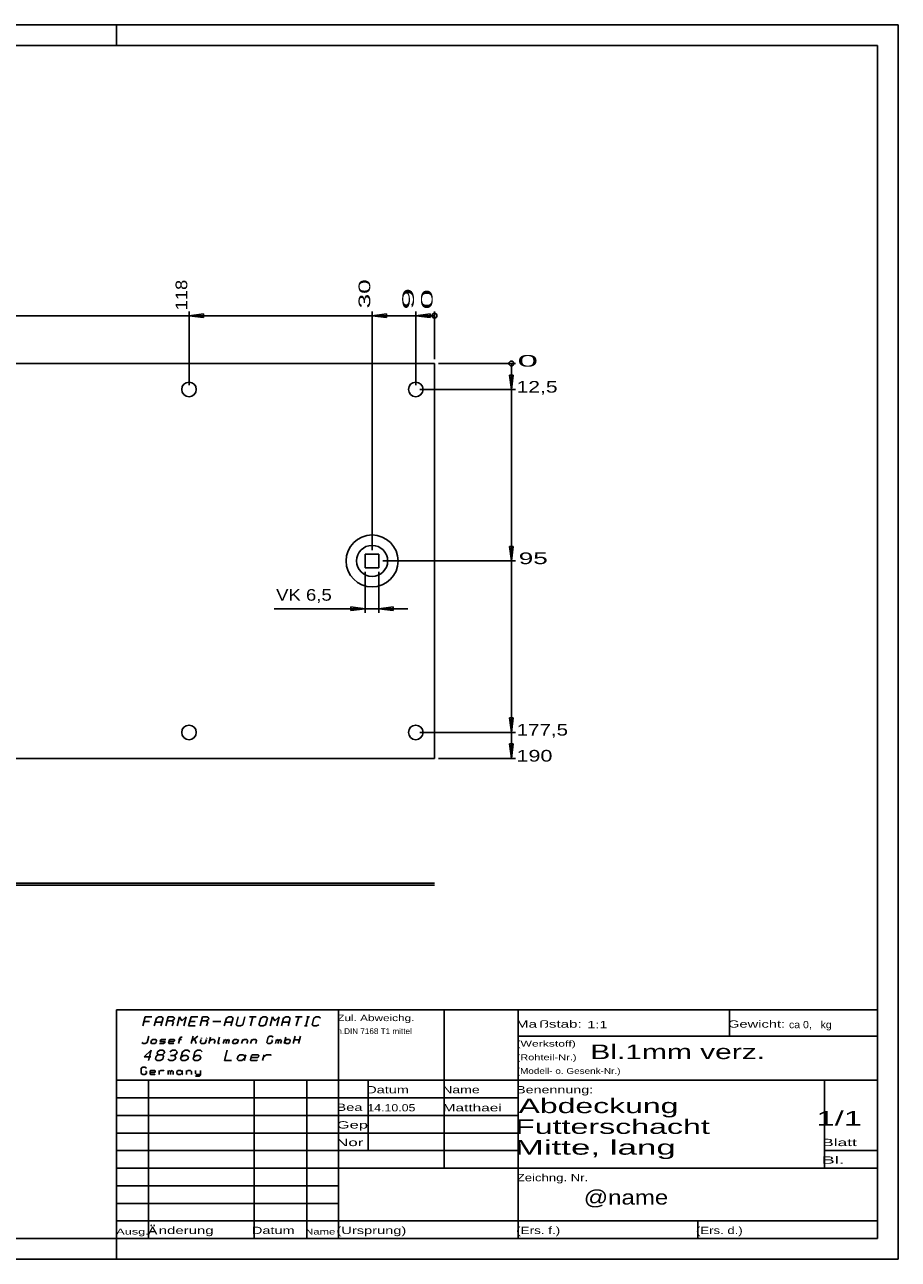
# Model space of a CAD drawing. Extents: x 0 to 840, y 0 to 594.
# Tile 2 of 2: x 420 to 840, y 0 to 594. Entities that reach past the tile are written whole.
import ezdxf

# ---------------------------------------------------------------- set-up
doc = ezdxf.new("R2010")
doc.units = 0
for name, color, linetype in [('1', 3, 'CONTINUOUS'), ('12', 3, 'CONTINUOUS'), ('13', 3, 'CONTINUOUS'), ('15', 3, 'CONTINUOUS'), ('2', 3, 'CONTINUOUS'), ('500', 3, 'CONTINUOUS'), ('501', 3, 'CONTINUOUS'), ('502', 3, 'CONTINUOUS'), ('503', 3, 'CONTINUOUS'), ('BEMASSUNG', 7, 'CONTINUOUS')]:
    doc.layers.add(name, color=color, linetype=linetype)
doc.styles.add('MTXPL_ARIAL', font='txt.shx', dxfattribs={"height": 0.2})
doc.styles.add('NORM', font='Norm')

# ---------------------------------------------------------------- blocks, each defined once
blk = doc.blocks.new('$DIM$0', base_point=(206.2, 341.25))
at = {"layer": 'BEMASSUNG', "color": 172, "linetype": 'CONTINUOUS'}
for p, q in [((210, 433), (210, 456)), ((216.94, 454.91), (210, 454)), ((244, 454), (210, 454)), ((210, 454), (216.94, 453.09)), ((216.94, 453.09), (216.94, 454.91)), ((244, 420.5), (244, 456)), ((250.94, 454.91), (244, 454)), ((359, 454), (244, 454)), ((244, 454), (250.94, 453.09)), ((250.94, 453.09), (250.94, 454.91)), ((359, 420.5), (359, 456)), ((365.94, 454.91), (359, 454)), ((499, 454), (359, 454)), ((359, 454), (365.94, 453.09)), ((365.94, 453.09), (365.94, 454.91)), ((499, 420.5), (499, 456)), ((505.94, 454.91), (499, 454)), ((587, 454), (499, 454)), ((499, 454), (505.94, 453.09)), ((505.94, 453.09), (505.94, 454.91)), ((587, 341.25), (587, 456)), ((593.94, 454.91), (587, 454)), ((608, 454), (587, 454)), ((587, 454), (593.94, 453.09)), ((593.94, 453.09), (593.94, 454.91)), ((608, 420.5), (608, 456)), ((614.94, 454.91), (608, 454)), ((617, 454), (608, 454)), ((608, 454), (614.94, 453.09)), ((614.94, 453.09), (614.94, 454.91)), ((617, 433), (617, 456))]:
    blk.add_line(p, q, dxfattribs=at)
blk.add_circle((617, 454), 1.17, dxfattribs=at)
at = {"layer": 'BEMASSUNG', "color": 212, "style": 'NORM'}
for s, width, p in [('407', 1.5, (209.13, 457.45)), ('373', 1.5, (243.13, 457.65)), ('258', 1.5, (358.13, 457.65)), ('118', 1.176, (498.13, 456.57)), ('30', 1.676, (586.13, 457.51)), ('9', 2.538, (607.13, 456.82)), ('0', 2.357, (616.13, 456.96))]:
    blk.add_text(s, height=5.6, rotation=90, dxfattribs=dict(at, width=width)).set_placement(p)
blk = doc.blocks.new('$DIM$1', base_point=(592.25, 237.6))
at = {"layer": 'BEMASSUNG', "color": 172, "linetype": 'CONTINUOUS'}
for p, q in [((619, 431), (656, 431)), ((654, 431), (654, 418.5)), ((653.09, 425.44), (654, 418.5)), ((654.91, 425.44), (653.09, 425.44)), ((654, 418.5), (654.91, 425.44)), ((610, 418.5), (656, 418.5)), ((654, 418.5), (654, 336)), ((653.09, 342.94), (654, 336)), ((654.91, 342.94), (653.09, 342.94)), ((654, 336), (654.91, 342.94)), ((592.25, 336), (656, 336)), ((654, 336), (654, 253.5)), ((653.09, 260.44), (654, 253.5)), ((654.91, 260.44), (653.09, 260.44)), ((654, 253.5), (654.91, 260.44)), ((610, 253.5), (656, 253.5)), ((654, 253.5), (654, 241)), ((653.09, 247.94), (654, 241)), ((654.91, 247.94), (653.09, 247.94)), ((654, 241), (654.91, 247.94)), ((619, 241), (656, 241))]:
    blk.add_line(p, q, dxfattribs=at)
blk.add_circle((654, 431), 1.17, dxfattribs=at)
at = {"layer": 'BEMASSUNG', "color": 212, "style": 'NORM'}
for s, width, p in [('0', 2.357, (656.96, 429.47)), ('12,5', 1.352, (656.49, 416.97)), ('95', 1.676, (657.51, 334.47)), ('177,5', 1.315, (656.55, 251.97)), ('190', 1.382, (656.44, 239.47))]:
    blk.add_text(s, height=5.6, dxfattribs=dict(at, width=width)).set_placement(p)
blk = doc.blocks.new('*X5')
at = {"layer": '502', "width": 1.534}
for s, style, p in [('Ä', 'MTXPL_ARIAL', (479.44, 12.17)), ('nderung', 'NORM', (484.45, 12.17))]:
    blk.add_text(s, height=3.5, dxfattribs=dict(at, style=style)).set_placement(p)
blk = doc.blocks.new('*X6')
at = {"layer": '502', "width": 1.556}
for s, style, p in [('Ma', 'NORM', (656.2, 111.46)), ('ß', 'MTXPL_ARIAL', (667.35, 111.46)), ('stab:', 'NORM', (672, 111.46))]:
    blk.add_text(s, height=3.5, dxfattribs=dict(at, style=style)).set_placement(p)

msp = doc.modelspace()

# ---------------------------------------------------------------- linework, layer by layer
at = {"layer": '1'}
for p, q in [((617, 431), (210, 431)), ((617, 241), (617, 431)), ((590.25, 339.25), (583.75, 339.25)), ((583.75, 339.25), (583.75, 332.75)), ((590.25, 332.75), (590.25, 339.25)), ((583.75, 332.75), (590.25, 332.75)), ((210, 241), (617, 241))]:
    msp.add_line(p, q, dxfattribs=at)
for centre in [(499, 418.5), (608, 418.5), (499, 253.5), (608, 253.5)]:
    msp.add_circle(centre, 3.5, dxfattribs=at)
at = {"layer": '12'}
for p, q in [((583.75, 311), (583.75, 330.75)), ((590.25, 311), (590.25, 330.75)), ((604.25, 313), (540, 313)), ((583.75, 313), (576.81, 313.91)), ((576.81, 312.09), (576.81, 313.91)), ((576.81, 312.09), (583.75, 313)), ((597.19, 313.91), (590.25, 313)), ((590.25, 313), (597.19, 312.09)), ((597.19, 313.91), (597.19, 312.09))]:
    msp.add_line(p, q, dxfattribs=at)
at = {"layer": '2'}
for p, q in [((236, 181), (617, 181)), ((617, 180), (237, 180))]:
    msp.add_line(p, q, dxfattribs=at)
for radius in [12.5, 7.5]:
    msp.add_circle((587, 336), radius, dxfattribs=at)
at = {"layer": '500'}
for p, q in [((570.88, 120), (570.88, 10)), ((621.68, 43.84), (621.68, 120)), ((657.24, 120), (657.24, 10)), ((758.88, 120), (758.88, 107.29)), ((477.96, 116.73), (476.76, 112.25)), ((477.36, 114.49), (479.92, 114.49)), ((481.16, 116.73), (477.96, 116.73)), ((482.27, 112.25), (483.29, 116.09)), ((485.98, 114.17), (482.78, 114.17)), ((483.29, 116.09), (484.43, 116.73)), ((484.43, 116.73), (485.71, 116.73)), ((486.49, 116.09), (485.47, 112.25)), ((485.71, 116.73), (486.49, 116.09)), ((487.77, 112.25), (488.97, 116.73)), ((490.7, 114.81), (488.46, 114.81)), ((488.97, 116.73), (491.21, 116.73)), ((491.83, 115.45), (490.7, 114.81)), ((490.7, 114.81), (491.48, 114.17)), ((491.48, 114.17), (490.97, 112.25)), ((491.21, 116.73), (492, 116.09)), ((492, 116.09), (491.83, 115.45)), ((493.27, 112.25), (494.47, 116.73)), ((494.47, 116.73), (495.56, 114.81)), ((495.56, 114.81), (497.67, 116.73)), ((497.67, 116.73), (496.47, 112.25)), ((498.78, 112.25), (499.98, 116.73)), ((499.38, 114.49), (501.94, 114.49)), ((499.98, 116.73), (503.18, 116.73)), ((504.28, 112.25), (505.48, 116.73)), ((507.21, 114.81), (504.97, 114.81)), ((505.48, 116.73), (507.72, 116.73)), ((508.34, 115.45), (507.21, 114.81)), ((507.21, 114.81), (508, 114.17)), ((508, 114.17), (507.48, 112.25)), ((507.72, 116.73), (508.51, 116.09)), ((508.51, 116.09), (508.34, 115.45)), ((510.39, 114.49), (514.23, 114.49)), ((515.93, 112.25), (516.96, 116.09)), ((519.64, 114.17), (516.44, 114.17)), ((516.96, 116.09), (518.09, 116.73)), ((518.09, 116.73), (519.37, 116.73)), ((520.16, 116.09), (519.13, 112.25)), ((519.37, 116.73), (520.16, 116.09)), ((522.63, 116.73), (521.6, 112.89)), ((521.6, 112.89), (522.39, 112.25)), ((523.67, 112.25), (524.8, 112.89)), ((524.8, 112.89), (525.83, 116.73)), ((528.14, 116.73), (531.34, 116.73)), ((528.54, 112.25), (529.74, 116.73)), ((532.61, 112.89), (533.47, 116.09)), ((533.4, 112.25), (532.61, 112.89)), ((533.47, 116.09), (534.6, 116.73)), ((534.6, 116.73), (535.88, 116.73)), ((535.81, 112.89), (534.68, 112.25)), ((536.67, 116.09), (535.81, 112.89)), ((535.88, 116.73), (536.67, 116.09)), ((537.95, 112.25), (539.15, 116.73)), ((539.15, 116.73), (540.23, 114.81)), ((540.23, 114.81), (542.35, 116.73)), ((542.35, 116.73), (541.15, 112.25)), ((543.45, 112.25), (544.48, 116.09)), ((547.16, 114.17), (543.96, 114.17)), ((544.48, 116.09), (545.61, 116.73)), ((545.61, 116.73), (546.89, 116.73)), ((547.68, 116.09), (546.65, 112.25)), ((546.89, 116.73), (547.68, 116.09)), ((550.15, 116.73), (553.35, 116.73)), ((550.55, 112.25), (551.75, 116.73)), ((556.3, 116.73), (555.1, 112.25)), ((555.66, 116.73), (556.94, 116.73)), ((559.07, 116.09), (558.21, 112.89)), ((558.21, 112.89), (559, 112.25)), ((560.2, 116.73), (559.07, 116.09)), ((561.48, 116.73), (560.2, 116.73)), ((560.28, 112.25), (561.41, 112.89)), ((562.27, 116.09), (561.48, 116.73)), ((501.98, 112.25), (498.78, 112.25)), ((522.39, 112.25), (523.67, 112.25)), ((534.68, 112.25), (533.4, 112.25)), ((554.46, 112.25), (555.74, 112.25)), ((559, 112.25), (560.28, 112.25)), ((657.24, 107.29), (830, 107.29)), ((480.76, 100.55), (477.47, 97.4)), ((477.47, 97.4), (480.62, 97.4)), ((479.45, 95.65), (480.76, 100.55)), ((482.86, 96.35), (483.23, 97.75)), ((483.72, 95.65), (482.86, 96.35)), ((483.23, 97.75), (484.12, 98.45)), ((483.61, 99.15), (483.8, 99.85)), ((484.12, 98.45), (483.61, 99.15)), ((485.12, 95.65), (483.72, 95.65)), ((483.8, 99.85), (485.03, 100.55)), ((484.12, 98.45), (486.22, 98.45)), ((485.03, 100.55), (486.43, 100.55)), ((486.36, 96.35), (485.12, 95.65)), ((487.11, 99.15), (486.22, 98.45)), ((486.22, 98.45), (486.73, 97.75)), ((486.73, 97.75), (486.36, 96.35)), ((486.43, 100.55), (487.3, 99.85)), ((487.3, 99.85), (487.11, 99.15)), ((489.74, 95.65), (488.88, 96.35)), ((491.14, 95.65), (489.74, 95.65)), ((489.82, 99.85), (491.05, 100.55)), ((491.8, 98.1), (490.05, 98.1)), ((491.05, 100.55), (492.45, 100.55)), ((492.38, 96.35), (491.14, 95.65)), ((493.04, 98.8), (491.8, 98.1)), ((491.8, 98.1), (492.66, 97.4)), ((492.66, 97.4), (492.38, 96.35)), ((492.45, 100.55), (493.32, 99.85)), ((493.32, 99.85), (493.04, 98.8)), ((495.84, 99.85), (494.9, 96.35)), ((494.9, 96.35), (495.76, 95.65)), ((496.42, 98.1), (495.09, 97.05)), ((495.76, 95.65), (497.16, 95.65)), ((497.07, 100.55), (495.84, 99.85)), ((497.82, 98.1), (496.42, 98.1)), ((498.47, 100.55), (497.07, 100.55)), ((497.16, 95.65), (498.4, 96.35)), ((498.68, 97.4), (497.82, 98.1)), ((498.4, 96.35), (498.68, 97.4)), ((499.34, 99.85), (498.47, 100.55)), ((501.86, 99.85), (500.92, 96.35)), ((500.92, 96.35), (501.78, 95.65)), ((502.44, 98.1), (501.11, 97.05)), ((501.78, 95.65), (503.18, 95.65)), ((503.09, 100.55), (501.86, 99.85)), ((503.84, 98.1), (502.44, 98.1)), ((504.49, 100.55), (503.09, 100.55)), ((503.18, 95.65), (504.42, 96.35)), ((504.7, 97.4), (503.84, 98.1)), ((504.42, 96.35), (504.7, 97.4)), ((505.36, 99.85), (504.49, 100.55)), ((515.99, 95.65), (517.3, 100.55)), ((519.49, 95.65), (515.99, 95.65)), ((522.2, 96.35), (522.57, 97.75)), ((522.71, 95.65), (522.2, 96.35)), ((522.57, 97.75), (523.46, 98.45)), ((524.46, 95.65), (522.71, 95.65)), ((523.46, 98.45), (525.21, 98.45)), ((525.79, 96.7), (524.46, 95.65)), ((525.21, 98.45), (525.98, 97.4)), ((525.79, 96.7), (525.61, 96)), ((525.61, 96), (525.86, 95.65)), ((526.26, 98.45), (525.79, 96.7)), ((528.48, 96), (529.04, 98.1)), ((528.73, 95.65), (528.48, 96)), ((531.53, 95.65), (528.73, 95.65)), ((529.11, 97.05), (528.85, 97.4)), ((529.04, 98.1), (529.48, 98.45)), ((531.91, 97.05), (529.11, 97.05)), ((529.48, 98.45), (532.28, 98.45)), ((531.98, 96), (531.53, 95.65)), ((532.35, 97.4), (531.91, 97.05)), ((532.28, 98.45), (532.54, 98.1)), ((532.54, 98.1), (532.35, 97.4)), ((534.4, 95.65), (535.15, 98.45)), ((534.87, 97.4), (536.2, 98.45)), ((536.2, 98.45), (538.3, 98.45)), ((538.3, 98.45), (538.56, 98.1)), ((464.2, 86.14), (830, 86.14)), ((804.6, 86.14), (804.6, 43.84)), ((804.6, 52.3), (830, 52.3)), ((570.88, 43.84), (830, 43.84)), ((464.2, 18.46), (830, 18.46)), ((743.64, 18.46), (743.64, 10))]:
    msp.add_line(p, q, dxfattribs=at)
at = {"layer": '501'}
for p, q in [((0, 594), (840, 594)), ((464.2, 584), (464.2, 594)), ((840, 0), (840, 594)), ((479.64, 107.31), (478.83, 104.31)), ((500, 103.81), (500.94, 107.31)), ((500.34, 105.06), (503.19, 107.31)), ((537, 106.81), (537.89, 107.31)), ((537.89, 107.31), (538.89, 107.31)), ((538.89, 107.31), (539.5, 106.81)), ((549.1, 103.81), (550.04, 107.31)), ((552.54, 107.31), (551.6, 103.81)), ((476.95, 103.81), (476.33, 104.31)), ((477.95, 103.81), (476.95, 103.81)), ((478.83, 104.31), (477.95, 103.81)), ((480.63, 104.31), (480.9, 105.31)), ((481, 103.81), (480.63, 104.31)), ((480.9, 105.31), (481.54, 105.81)), ((482.5, 103.81), (481, 103.81)), ((481.54, 105.81), (483.04, 105.81)), ((483.13, 104.31), (482.5, 103.81)), ((483.04, 105.81), (483.4, 105.31)), ((483.4, 105.31), (483.13, 104.31)), ((484.8, 103.81), (486.8, 103.81)), ((485.07, 104.81), (485.2, 105.31)), ((487.57, 104.81), (485.07, 104.81)), ((485.2, 105.31), (485.84, 105.81)), ((485.84, 105.81), (487.84, 105.81)), ((486.8, 103.81), (487.43, 104.31)), ((487.43, 104.31), (487.57, 104.81)), ((489.17, 104.06), (489.57, 105.56)), ((489.35, 103.81), (489.17, 104.06)), ((491.35, 103.81), (489.35, 103.81)), ((489.62, 104.81), (489.44, 105.06)), ((489.57, 105.56), (489.89, 105.81)), ((491.62, 104.81), (489.62, 104.81)), ((489.89, 105.81), (491.89, 105.81)), ((491.67, 104.06), (491.35, 103.81)), ((491.94, 105.06), (491.62, 104.81)), ((491.89, 105.81), (492.07, 105.56)), ((492.07, 105.56), (491.94, 105.06)), ((494.57, 106.31), (493.9, 103.81)), ((493.94, 105.81), (495.44, 105.81)), ((494.95, 106.81), (494.57, 106.31)), ((495.7, 106.81), (494.95, 106.81)), ((501.6, 106.06), (502.5, 103.81)), ((504.84, 105.81), (504.43, 104.31)), ((504.43, 104.31), (504.8, 103.81)), ((504.8, 103.81), (506.3, 103.81)), ((504.97, 106.31), (505.04, 106.56)), ((506.3, 103.81), (506.93, 104.31)), ((507.34, 105.81), (506.8, 103.81)), ((507.54, 106.56), (507.47, 106.31)), ((508.6, 103.81), (509.4, 106.81)), ((508.94, 105.06), (509.89, 105.81)), ((509.89, 105.81), (511.14, 105.81)), ((511.5, 105.31), (511.1, 103.81)), ((511.14, 105.81), (511.5, 105.31)), ((513.7, 106.81), (512.9, 103.81)), ((512.9, 103.81), (513.4, 103.81)), ((513.4, 103.81), (513.72, 104.06)), ((515.45, 103.81), (515.99, 105.81)), ((515.79, 105.06), (516.74, 105.81)), ((517.1, 105.31), (516.7, 103.81)), ((516.74, 105.81), (517.1, 105.31)), ((517.1, 105.31), (517.99, 105.81)), ((518.35, 105.31), (517.95, 103.81)), ((517.99, 105.81), (518.35, 105.31)), ((519.88, 104.31), (520.15, 105.31)), ((520.25, 103.81), (519.88, 104.31)), ((520.15, 105.31), (520.79, 105.81)), ((521.5, 103.81), (520.25, 103.81)), ((520.79, 105.81), (522.04, 105.81)), ((522.45, 104.56), (521.5, 103.81)), ((522.04, 105.81), (522.59, 105.06)), ((522.45, 104.56), (522.32, 104.06)), ((522.32, 104.06), (522.5, 103.81)), ((522.79, 105.81), (522.45, 104.56)), ((524.3, 103.81), (524.84, 105.81)), ((524.64, 105.06), (525.59, 105.81)), ((525.59, 105.81), (526.84, 105.81)), ((527.2, 105.31), (526.8, 103.81)), ((526.84, 105.81), (527.2, 105.31)), ((528.6, 103.81), (529.14, 105.81)), ((528.94, 105.06), (529.89, 105.81)), ((529.89, 105.81), (531.14, 105.81)), ((531.5, 105.31), (531.1, 103.81)), ((531.14, 105.81), (531.5, 105.31)), ((536.33, 104.31), (537, 106.81)), ((536.95, 103.81), (536.33, 104.31)), ((537.95, 103.81), (536.95, 103.81)), ((538.83, 104.31), (537.95, 103.81)), ((538.6, 105.31), (539.1, 105.31)), ((539.1, 105.31), (538.83, 104.31)), ((540.5, 103.81), (541.04, 105.81)), ((540.84, 105.06), (541.79, 105.81)), ((542.15, 105.31), (541.75, 103.81)), ((541.79, 105.81), (542.15, 105.31)), ((542.15, 105.31), (543.04, 105.81)), ((543.4, 105.31), (543, 103.81)), ((543.04, 105.81), (543.4, 105.31)), ((544.8, 103.81), (545.6, 106.81)), ((545.55, 103.81), (545, 104.56)), ((545.14, 105.06), (546.09, 105.81)), ((546.8, 103.81), (545.55, 103.81)), ((546.09, 105.81), (547.34, 105.81)), ((547.43, 104.31), (546.8, 103.81)), ((547.34, 105.81), (547.7, 105.31)), ((547.7, 105.31), (547.43, 104.31)), ((552.07, 105.56), (549.57, 105.56)), ((476, 91.89), (476.75, 92.39)), ((476, 89.39), (476, 91.89)), ((476.75, 88.89), (476, 89.39)), ((476.75, 92.39), (477.75, 92.39)), ((477.75, 92.39), (478.5, 91.89)), ((478.5, 89.39), (477.75, 88.89)), ((478, 90.39), (478.5, 90.39)), ((478.5, 90.39), (478.5, 89.39)), ((480.3, 90.64), (480.55, 90.89)), ((480.3, 89.14), (480.3, 90.64)), ((480.55, 89.89), (480.3, 90.14)), ((480.55, 88.89), (480.3, 89.14)), ((480.55, 90.89), (482.55, 90.89)), ((482.55, 89.89), (480.55, 89.89)), ((482.55, 90.89), (482.8, 90.64)), ((482.8, 90.14), (482.55, 89.89)), ((482.8, 89.14), (482.55, 88.89)), ((482.8, 90.64), (482.8, 90.14)), ((484.6, 88.89), (484.6, 90.89)), ((484.6, 90.14), (485.35, 90.89)), ((485.35, 90.89), (486.85, 90.89)), ((486.85, 90.89), (487.1, 90.64)), ((488.9, 88.89), (488.9, 90.89)), ((488.9, 90.14), (489.65, 90.89)), ((489.65, 90.89), (490.15, 90.39)), ((490.15, 90.39), (490.9, 90.89)), ((490.15, 90.39), (490.15, 88.89)), ((490.9, 90.89), (491.4, 90.39)), ((491.4, 90.39), (491.4, 88.89)), ((493.2, 90.39), (493.7, 90.89)), ((493.2, 89.39), (493.2, 90.39)), ((493.7, 88.89), (493.2, 89.39)), ((493.7, 90.89), (494.95, 90.89)), ((494.95, 90.89), (495.7, 90.14)), ((495.7, 89.64), (494.95, 88.89)), ((495.7, 90.89), (495.7, 89.64)), ((495.7, 89.64), (495.7, 89.14)), ((495.7, 89.14), (495.95, 88.89)), ((497.75, 88.89), (497.75, 90.89)), ((497.75, 90.14), (498.5, 90.89)), ((498.5, 90.89), (499.75, 90.89)), ((499.75, 90.89), (500.25, 90.39)), ((500.25, 90.39), (500.25, 88.89)), ((502.05, 90.89), (502.05, 89.39)), ((502.05, 89.39), (502.55, 88.89)), ((504.05, 88.89), (504.55, 89.39)), ((504.55, 88.64), (504.55, 90.89)), ((477.75, 88.89), (476.75, 88.89)), ((479.44, 86.14), (479.44, 10)), ((482.55, 88.89), (480.55, 88.89)), ((494.95, 88.89), (493.7, 88.89)), ((502.05, 88.39), (502.3, 88.14)), ((502.3, 88.14), (504.05, 88.14)), ((502.55, 88.89), (504.05, 88.89)), ((504.05, 88.14), (504.55, 88.64)), ((530.24, 10), (530.24, 86.14)), ((555.64, 86.14), (555.64, 10)), ((585.2, 52.3), (585.2, 86.14)), ((570.88, 77.68), (657.24, 77.68)), ((570.88, 52.3), (657.24, 52.3)), ((464.2, 10), (464.2, 0)), ((0, 0), (840, 0))]:
    msp.add_line(p, q, dxfattribs=at)
at = {"layer": '502'}
for p, q in [((464.2, 77.68), (570.88, 77.68)), ((464.2, 69.22), (657.24, 69.22)), ((464.2, 60.76), (657.24, 60.76)), ((464.2, 52.3), (570.88, 52.3)), ((464.2, 43.84), (570.88, 43.84)), ((464.2, 35.38), (570.88, 35.38)), ((464.2, 26.92), (570.88, 26.92))]:
    msp.add_line(p, q, dxfattribs=at)
at = {"layer": '503'}
for p, q in [((44.2, 584), (830, 584)), ((830, 10), (830, 584)), ((830, 120), (464.2, 120)), ((464.2, 120), (464.2, 10)), ((44.2, 10), (830, 10))]:
    msp.add_line(p, q, dxfattribs=at)

# ---------------------------------------------------------------- block references
at = {"layer": '502'}
for name in ['*X6', '*X5']:
    msp.add_blockref(name, (0, 0), dxfattribs=at)
at = {"layer": 'BEMASSUNG'}
for name, p in [('$DIM$0', (206.2, 341.25)), ('$DIM$1', (592.25, 237.6))]:
    msp.add_blockref(name, p, dxfattribs=at)

# ---------------------------------------------------------------- texts
at = {"layer": '13', "style": 'NORM', "width": 1.19}
msp.add_text('VK 6,5', height=5.6, dxfattribs=at).set_placement((540.86, 316.87))
at = {"layer": '15', "style": 'NORM'}
for s, width, p in [('Bl.1mm verz.', 1.538, (691.95, 96.33)), ('Abdeckung', 1.64, (657.45, 70.33)), ('1/1', 1.685, (800.63, 64.33)), ('Futterschacht', 1.65, (655.8, 60.33)), ('Mitte, lang', 1.793, (655.61, 50.33)), ('@name', 1.234, (688.77, 26.33))]:
    msp.add_text(s, height=7, dxfattribs=dict(at, width=width)).set_placement(p)
at = {"layer": '502', "style": 'NORM'}
for s, height, width, p in [('Zul. Abweichg.', 3.08, 1.372, (570.28, 114.6)), ('1:1', 3.5, 1.491, (690.51, 111.17)), ('Gewicht:', 3.5, 1.51, (758.12, 111.46)), ('ca 0,   kg', 3.5, 1.08, (787.46, 111.17)), ('n.DIN 7168 T1 mittel', 2.8, 1.042, (570.32, 108.36)), ('(Werkstoff)', 2.8, 1.559, (656.41, 102.36)), ('(Rohteil-Nr.)', 2.8, 1.414, (656.49, 95.79)), ('(Modell- o. Gesenk-Nr.)', 2.8, 1.275, (656.56, 89.22)), ('Datum', 3.5, 1.487, (584.21, 79.85)), ('Name', 3.5, 1.445, (620.72, 79.85)), ('Benennung:', 3.5, 1.467, (656.26, 79.85)), ('Bea', 3.5, 1.501, (569.88, 71.39)), ('14.10.05', 3.5, 1.269, (584.73, 71.17)), ('Matthaei', 3.5, 1.582, (620.95, 71.17)), ('Gep', 3.5, 1.696, (570.03, 62.93)), ('Nor', 3.5, 1.739, (569.72, 54.47)), ('Blatt', 3.5, 1.777, (803.42, 54.47)), ('Bl.', 3.5, 1.974, (803.28, 46.01)), ('Zeichng. Nr.', 3.5, 1.348, (656.57, 37.55)), ('Ausg.', 2.8, 1.638, (463.98, 11.93)), ('Datum', 3.5, 1.487, (529.25, 12.17)), ('Name', 2.8, 1.445, (554.87, 11.93)), ('(Ursprung)', 3.5, 1.502, (569.88, 12.17)), ('(Ers. f.)', 3.5, 1.378, (656.32, 12.17)), ('(Ers. d.)', 3.5, 1.35, (742.74, 12.17))]:
    msp.add_text(s, height=height, dxfattribs=dict(at, width=width)).set_placement(p)

doc.saveas('drawing.dxf')
